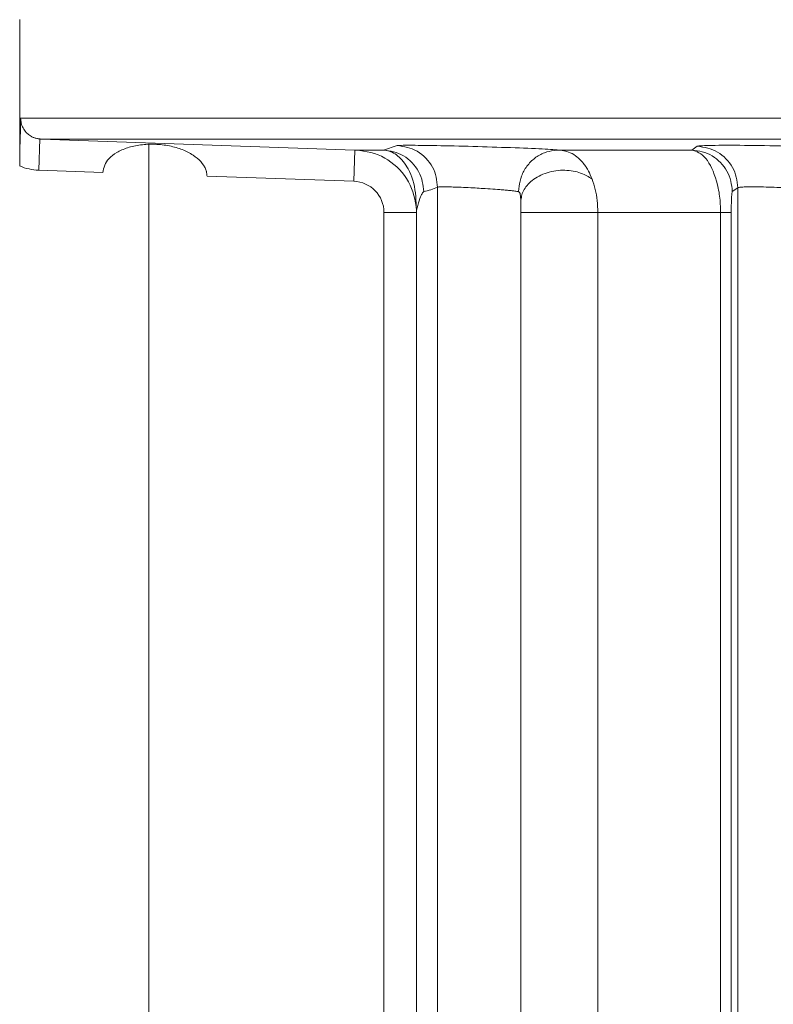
# Model space of a CAD drawing. Extents: x 193 to 943, y 26 to 526.
# Tile 52 of 256: x 356.311 to 357.217, y 96.234 to 97.416. Entities that reach past the tile are written whole.
import ezdxf

# ---------------------------------------------------------------- set-up
doc = ezdxf.new("R2010")
doc.units = 0
doc.layers.get('0').update_dxf_attribs({"lineweight": 25})
doc.layers.add('KG4_HLS_SYA', color=7, linetype='Continuous', lineweight=25)

# ---------------------------------------------------------------- blocks, each defined once
blk = doc.blocks.new('Spline-A069HX3K7N', base_point=(356.3126, 97.2732))
at = {"color": 0, "lineweight": -2}
for p, q in [((356.3126, 97.2981), (356.3128, 97.2966)), ((356.3128, 97.2966), (356.313, 97.2951)), ((356.313, 97.2951), (356.3132, 97.2937)), ((356.3132, 97.2937), (356.3134, 97.2922)), ((356.3134, 97.2922), (356.3138, 97.2908)), ((356.3138, 97.2908), (356.3142, 97.2894)), ((356.3142, 97.2894), (356.3148, 97.2879)), ((356.3148, 97.2879), (356.3155, 97.2864)), ((356.3155, 97.2864), (356.3163, 97.285)), ((356.3163, 97.285), (356.3172, 97.2837)), ((356.3172, 97.2837), (356.3182, 97.2824)), ((356.3182, 97.2824), (356.3193, 97.2811)), ((356.3193, 97.2811), (356.3202, 97.2802)), ((356.3202, 97.2802), (356.3212, 97.2793)), ((356.3212, 97.2793), (356.3222, 97.2784)), ((356.3222, 97.2784), (356.3232, 97.2776)), ((356.3232, 97.2776), (356.3243, 97.2769)), ((356.3243, 97.2769), (356.3255, 97.2762)), ((356.3255, 97.2762), (356.3262, 97.2758)), ((356.3262, 97.2758), (356.327, 97.2755)), ((356.327, 97.2755), (356.3277, 97.2751)), ((356.3277, 97.2751), (356.3285, 97.2748)), ((356.3285, 97.2748), (356.3293, 97.2745)), ((356.3293, 97.2745), (356.33, 97.2743)), ((356.33, 97.2743), (356.331, 97.274)), ((356.331, 97.274), (356.3319, 97.2738)), ((356.3319, 97.2738), (356.3328, 97.2736)), ((356.3328, 97.2736), (356.3337, 97.2735)), ((356.3337, 97.2735), (356.3347, 97.2733)), ((356.3347, 97.2733), (356.3356, 97.2732))]:
    blk.add_line(p, q, dxfattribs=at)
blk = doc.blocks.new('Spline-A069HX3M7N', base_point=(356.3356, 97.2731))
at = {"color": 0, "lineweight": -2}
for p, q in [((356.3356, 97.2732), (356.3357, 97.2732)), ((356.3357, 97.2732), (356.3358, 97.2732)), ((356.3358, 97.2732), (356.3359, 97.2732)), ((356.3359, 97.2732), (356.336, 97.2732)), ((356.336, 97.2732), (356.3361, 97.2731)), ((356.3361, 97.2731), (356.3362, 97.2731)), ((356.3362, 97.2731), (356.3363, 97.2731)), ((356.3363, 97.2731), (356.3364, 97.2731)), ((356.3364, 97.2731), (356.3365, 97.2731)), ((356.3365, 97.2731), (356.3365, 97.2731)), ((356.3365, 97.2731), (356.3366, 97.2731)), ((356.3366, 97.2731), (356.3367, 97.2731))]:
    blk.add_line(p, q, dxfattribs=at)
blk = doc.blocks.new('Spline-A069HX3O7N', base_point=(356.3115, 97.2408))
at = {"color": 0, "lineweight": -2}
for p, q in [((356.3126, 97.2972), (356.3126, 97.2981)), ((356.3124, 97.285), (356.3125, 97.2864)), ((356.3125, 97.2894), (356.3126, 97.2903)), ((356.3125, 97.2886), (356.3125, 97.2894)), ((356.3125, 97.2879), (356.3125, 97.2886)), ((356.3125, 97.2864), (356.3125, 97.2879)), ((356.3126, 97.2963), (356.3126, 97.2972)), ((356.3126, 97.2954), (356.3126, 97.2963)), ((356.3126, 97.2945), (356.3126, 97.2954)), ((356.3126, 97.2937), (356.3126, 97.2945)), ((356.3126, 97.2928), (356.3126, 97.2937)), ((356.3126, 97.2919), (356.3126, 97.2928)), ((356.3126, 97.2911), (356.3126, 97.2919)), ((356.3126, 97.2903), (356.3126, 97.2911)), ((356.312, 97.2725), (356.3121, 97.2749)), ((356.3121, 97.2749), (356.3122, 97.2773)), ((356.3122, 97.2773), (356.3123, 97.2799)), ((356.3123, 97.2811), (356.3124, 97.2824)), ((356.3123, 97.2799), (356.3123, 97.2811)), ((356.3124, 97.2837), (356.3124, 97.285)), ((356.3124, 97.2824), (356.3124, 97.2837)), ((356.3117, 97.2613), (356.3118, 97.2656)), ((356.3118, 97.2656), (356.3119, 97.2679)), ((356.3119, 97.2679), (356.312, 97.2701)), ((356.312, 97.2701), (356.312, 97.2725)), ((356.3115, 97.2489), (356.3116, 97.253)), ((356.3116, 97.2571), (356.3117, 97.2613)), ((356.3116, 97.253), (356.3116, 97.2571)), ((356.3115, 97.2449), (356.3115, 97.2489)), ((356.3115, 97.2408), (356.3115, 97.2449))]:
    blk.add_line(p, q, dxfattribs=at)
blk = doc.blocks.new('Spline-A069HX407N', base_point=(356.7141, 97.2599))
at = {"color": 0, "lineweight": -2}
for p, q in [((356.7142, 97.2599), (356.7141, 97.2599)), ((356.7143, 97.2599), (356.7142, 97.2599)), ((356.7144, 97.2599), (356.7143, 97.2599)), ((356.7145, 97.2599), (356.7144, 97.2599)), ((356.7146, 97.2599), (356.7145, 97.2599)), ((356.7147, 97.2599), (356.7146, 97.2599)), ((356.7148, 97.2599), (356.7147, 97.2599)), ((356.715, 97.2599), (356.7148, 97.2599)), ((356.7151, 97.2599), (356.715, 97.2599)), ((356.7152, 97.2599), (356.7151, 97.2599)), ((356.7153, 97.2599), (356.7152, 97.2599)), ((356.7155, 97.2599), (356.7153, 97.2599))]:
    blk.add_line(p, q, dxfattribs=at)
blk = doc.blocks.new('Spline-A069HX5M7N', base_point=(356.7879, 97.1849))
at = {"color": 0, "lineweight": -2}
for p, q in [((356.7879, 97.187), (356.7879, 97.1872)), ((356.7879, 97.1869), (356.7879, 97.187)), ((356.7879, 97.1867), (356.7879, 97.1869)), ((356.7879, 97.1865), (356.7879, 97.1867)), ((356.7879, 97.1864), (356.7879, 97.1865)), ((356.7879, 97.1862), (356.7879, 97.1864)), ((356.7879, 97.186), (356.7879, 97.1862)), ((356.7879, 97.1858), (356.7879, 97.186)), ((356.7879, 97.1856), (356.7879, 97.1858)), ((356.7879, 97.1854), (356.7879, 97.1856)), ((356.7879, 97.1852), (356.7879, 97.1854)), ((356.7879, 97.1849), (356.7879, 97.1852))]:
    blk.add_line(p, q, dxfattribs=at)
blk = doc.blocks.new('Spline-A069HX607N', base_point=(356.7155, 97.192))
at = {"color": 0, "lineweight": -2}
for p, q in [((356.72, 97.2593), (356.7155, 97.2599)), ((356.7244, 97.2586), (356.72, 97.2593)), ((356.7289, 97.2578), (356.7244, 97.2586)), ((356.7333, 97.2568), (356.7289, 97.2578)), ((356.7376, 97.2556), (356.7333, 97.2568)), ((356.7418, 97.2542), (356.7376, 97.2556)), ((356.7459, 97.2524), (356.7418, 97.2542)), ((356.7499, 97.2503), (356.7459, 97.2524)), ((356.7537, 97.248), (356.7499, 97.2503)), ((356.7574, 97.2454), (356.7537, 97.248)), ((356.761, 97.2426), (356.7574, 97.2454)), ((356.7644, 97.2396), (356.761, 97.2426)), ((356.7676, 97.2364), (356.7644, 97.2396)), ((356.7707, 97.233), (356.7676, 97.2364)), ((356.7735, 97.2294), (356.7707, 97.233)), ((356.7761, 97.2257), (356.7735, 97.2294)), ((356.7784, 97.2219), (356.7761, 97.2257)), ((356.7804, 97.2179), (356.7784, 97.2219)), ((356.7821, 97.2138), (356.7804, 97.2179)), ((356.7836, 97.2096), (356.7821, 97.2138)), ((356.7848, 97.2053), (356.7836, 97.2096)), ((356.7859, 97.2009), (356.7848, 97.2053)), ((356.7868, 97.1964), (356.7859, 97.2009)), ((356.7877, 97.192), (356.7868, 97.1964))]:
    blk.add_line(p, q, dxfattribs=at)
blk = doc.blocks.new('Spline-A069HX647N', base_point=(356.7877, 97.1872))
at = {"color": 0, "lineweight": -2}
for p, q in [((356.7878, 97.1916), (356.7877, 97.192)), ((356.7878, 97.1913), (356.7878, 97.1916)), ((356.7878, 97.1909), (356.7878, 97.1913)), ((356.7878, 97.1906), (356.7878, 97.1909)), ((356.7879, 97.1902), (356.7878, 97.1906)), ((356.7879, 97.1899), (356.7879, 97.1902)), ((356.7879, 97.1894), (356.7879, 97.1899)), ((356.7879, 97.189), (356.7879, 97.1894)), ((356.7879, 97.1885), (356.7879, 97.189)), ((356.7879, 97.1881), (356.7879, 97.1885)), ((356.7879, 97.1876), (356.7879, 97.1881)), ((356.7879, 97.1872), (356.7879, 97.1876))]:
    blk.add_line(p, q, dxfattribs=at)
blk = doc.blocks.new('Kreis-A069HX787N', base_point=(356.7128, 97.1849))
at = {"color": 0, "lineweight": -2}
blk.add_ellipse((356.7115, 97.1849), major_axis=(0.0375, 0), ratio=1, start_param=0, end_param=1.53589, dxfattribs=at)
blk = doc.blocks.new('Spline-A069HX7G7N', base_point=(356.4115, 97.2329))
at = {"color": 0, "lineweight": -2}
for p, q in [((356.4411, 97.2626), (356.4393, 97.262)), ((356.4429, 97.2632), (356.4411, 97.2626)), ((356.4447, 97.2637), (356.4429, 97.2632)), ((356.4466, 97.2642), (356.4447, 97.2637)), ((356.4485, 97.2646), (356.4466, 97.2642)), ((356.4505, 97.2651), (356.4485, 97.2646)), ((356.4525, 97.2654), (356.4505, 97.2651)), ((356.4546, 97.2658), (356.4525, 97.2654)), ((356.4567, 97.2661), (356.4546, 97.2658)), ((356.4588, 97.2663), (356.4567, 97.2661)), ((356.4609, 97.2665), (356.4588, 97.2663)), ((356.4631, 97.2667), (356.4609, 97.2665)), ((356.4652, 97.2668), (356.4631, 97.2667)), ((356.4674, 97.2668), (356.4652, 97.2668)), ((356.4696, 97.2669), (356.4674, 97.2668)), ((356.4718, 97.2669), (356.4696, 97.2669)), ((356.474, 97.2669), (356.4718, 97.2669)), ((356.4208, 97.2517), (356.4188, 97.2498)), ((356.423, 97.2535), (356.4208, 97.2517)), ((356.4255, 97.2553), (356.423, 97.2535)), ((356.4282, 97.257), (356.4255, 97.2553)), ((356.4296, 97.2578), (356.4282, 97.257)), ((356.4311, 97.2585), (356.4296, 97.2578)), ((356.4327, 97.2593), (356.4311, 97.2585)), ((356.4343, 97.26), (356.4327, 97.2593)), ((356.4359, 97.2607), (356.4343, 97.26)), ((356.4376, 97.2614), (356.4359, 97.2607)), ((356.4393, 97.262), (356.4376, 97.2614)), ((356.4129, 97.2395), (356.4123, 97.2373)), ((356.4136, 97.2416), (356.4129, 97.2395)), ((356.4145, 97.2437), (356.4136, 97.2416)), ((356.4156, 97.2458), (356.4145, 97.2437)), ((356.4171, 97.2478), (356.4156, 97.2458)), ((356.4188, 97.2498), (356.4171, 97.2478)), ((356.4119, 97.2351), (356.4115, 97.2329)), ((356.4123, 97.2373), (356.4119, 97.2351))]:
    blk.add_line(p, q, dxfattribs=at)
blk = doc.blocks.new('Spline-A069HX7I7N', base_point=(356.474, 97.2286))
at = {"color": 0, "lineweight": -2}
for p, q in [((356.474, 97.2669), (356.4761, 97.2667)), ((356.4761, 97.2667), (356.4783, 97.2665)), ((356.4783, 97.2665), (356.4805, 97.2664)), ((356.4805, 97.2664), (356.4827, 97.2662)), ((356.4827, 97.2662), (356.4848, 97.2659)), ((356.4848, 97.2659), (356.4869, 97.2656)), ((356.4869, 97.2656), (356.4891, 97.2653)), ((356.4891, 97.2653), (356.4912, 97.2649)), ((356.4912, 97.2649), (356.4933, 97.2644)), ((356.4933, 97.2644), (356.4954, 97.2639)), ((356.4954, 97.2639), (356.4975, 97.2634)), ((356.4975, 97.2634), (356.4995, 97.2628)), ((356.4995, 97.2628), (356.5013, 97.2623)), ((356.5013, 97.2623), (356.5032, 97.2617)), ((356.5032, 97.2617), (356.5049, 97.261)), ((356.5049, 97.261), (356.5067, 97.2604)), ((356.5067, 97.2604), (356.5084, 97.2597)), ((356.5084, 97.2597), (356.5101, 97.259)), ((356.5101, 97.259), (356.5118, 97.2582)), ((356.5118, 97.2582), (356.5135, 97.2573)), ((356.5135, 97.2573), (356.5151, 97.2565)), ((356.5151, 97.2565), (356.5167, 97.2556)), ((356.5167, 97.2556), (356.5182, 97.2547)), ((356.5182, 97.2547), (356.5197, 97.2538)), ((356.5197, 97.2538), (356.5223, 97.2519)), ((356.5223, 97.2519), (356.5248, 97.25)), ((356.5248, 97.25), (356.527, 97.248)), ((356.527, 97.248), (356.529, 97.246)), ((356.529, 97.246), (356.5307, 97.2439)), ((356.5307, 97.2439), (356.5322, 97.2418)), ((356.5322, 97.2418), (356.5329, 97.2407)), ((356.5329, 97.2407), (356.5335, 97.2396)), ((356.5335, 97.2396), (356.5341, 97.2385)), ((356.5341, 97.2385), (356.5346, 97.2374)), ((356.5346, 97.2374), (356.535, 97.2363)), ((356.535, 97.2363), (356.5354, 97.2352)), ((356.5354, 97.2352), (356.5354, 97.2352)), ((356.5354, 97.2352), (356.5354, 97.2352)), ((356.5354, 97.2352), (356.5354, 97.2352)), ((356.5354, 97.2352), (356.5354, 97.2352)), ((356.5354, 97.2352), (356.5354, 97.2352)), ((356.5354, 97.2352), (356.5354, 97.2352)), ((356.5354, 97.2352), (356.5354, 97.2352)), ((356.5354, 97.2352), (356.5354, 97.2352)), ((356.5354, 97.2352), (356.5354, 97.2352)), ((356.5354, 97.2352), (356.5354, 97.2352)), ((356.5354, 97.2352), (356.5354, 97.2352)), ((356.5354, 97.2352), (356.5354, 97.2352)), ((356.5354, 97.2352), (356.5354, 97.2352)), ((356.5354, 97.2352), (356.5354, 97.2352)), ((356.5354, 97.2352), (356.5354, 97.2352)), ((356.5354, 97.2352), (356.5354, 97.2351)), ((356.5354, 97.2351), (356.5354, 97.2351)), ((356.5354, 97.2351), (356.5354, 97.2351)), ((356.5354, 97.2351), (356.5355, 97.2351)), ((356.5355, 97.2351), (356.5355, 97.235)), ((356.5355, 97.235), (356.5355, 97.235)), ((356.5355, 97.235), (356.5355, 97.2349)), ((356.5355, 97.2349), (356.5355, 97.2348)), ((356.5355, 97.2348), (356.5355, 97.2348)), ((356.5355, 97.2348), (356.5356, 97.2346)), ((356.5356, 97.2346), (356.5357, 97.2344)), ((356.5357, 97.2344), (356.5357, 97.2342)), ((356.5357, 97.2342), (356.5358, 97.234)), ((356.5358, 97.234), (356.5358, 97.2337)), ((356.5358, 97.2337), (356.5359, 97.2335)), ((356.5359, 97.2335), (356.536, 97.2327)), ((356.536, 97.2327), (356.5362, 97.2319)), ((356.5362, 97.2319), (356.5363, 97.2311)), ((356.5363, 97.2311), (356.5363, 97.2302)), ((356.5363, 97.2302), (356.5364, 97.2294)), ((356.5364, 97.2294), (356.5365, 97.2286))]:
    blk.add_line(p, q, dxfattribs=at)
blk = doc.blocks.new('Kreis-A069HX7Y7N', base_point=(356.3115, 97.2356))
at = {"color": 0, "lineweight": -2}
blk.add_ellipse((356.3365, 97.2981), major_axis=(-0.025, -0.0573), ratio=1, start_param=0, end_param=0.37661, dxfattribs=at)
blk = doc.blocks.new('Spline-A069HXZY7N', base_point=(356.4664, 94.1779))
at = {"color": 0, "lineweight": -2}
for p, q in [((356.4664, 97.2457), (356.4664, 97.2667)), ((356.4664, 97.2246), (356.4664, 97.2457)), ((356.4664, 97.2036), (356.4664, 97.2246)), ((356.4664, 97.1826), (356.4664, 97.2036)), ((356.4664, 97.1616), (356.4664, 97.1826)), ((356.4664, 97.1406), (356.4664, 97.1616)), ((356.4664, 96.9985), (356.4664, 97.1406)), ((356.4664, 96.8567), (356.4664, 96.9985)), ((356.4664, 96.7151), (356.4664, 96.8567)), ((356.4664, 96.5736), (356.4664, 96.7151)), ((356.4664, 96.4323), (356.4664, 96.5736)), ((356.4664, 96.291), (356.4664, 96.4323)), ((356.4664, 96.1499), (356.4664, 96.291))]:
    blk.add_line(p, q, dxfattribs=at)
blk = doc.blocks.new('Spline-A069I0DU7N', base_point=(356.7649, 97.2599))
at = {"color": 0, "lineweight": -2}
for p, q in [((356.7649, 97.2652), (356.7657, 97.2653)), ((356.7657, 97.2653), (356.7666, 97.2654)), ((356.7666, 97.2654), (356.7676, 97.2654)), ((356.7676, 97.2654), (356.7688, 97.2655)), ((356.7688, 97.2655), (356.7702, 97.2655)), ((356.7702, 97.2655), (356.772, 97.2656)), ((356.772, 97.2656), (356.7742, 97.2656)), ((356.7742, 97.2656), (356.7768, 97.2656)), ((356.7768, 97.2656), (356.7797, 97.2656)), ((356.7797, 97.2656), (356.7829, 97.2656)), ((356.7829, 97.2656), (356.7865, 97.2656)), ((356.7865, 97.2656), (356.7902, 97.2655)), ((356.7902, 97.2655), (356.7942, 97.2655)), ((356.7942, 97.2655), (356.7985, 97.2654)), ((356.7985, 97.2654), (356.8029, 97.2654)), ((356.8029, 97.2654), (356.8075, 97.2653)), ((356.8075, 97.2653), (356.8123, 97.2652)), ((356.8123, 97.2652), (356.8173, 97.2651)), ((356.8173, 97.2651), (356.8225, 97.265)), ((356.8225, 97.265), (356.8278, 97.2649)), ((356.8278, 97.2649), (356.8332, 97.2648)), ((356.8332, 97.2648), (356.8387, 97.2646)), ((356.8387, 97.2646), (356.8444, 97.2645)), ((356.8444, 97.2645), (356.8501, 97.2644)), ((356.8501, 97.2644), (356.8558, 97.2642)), ((356.8558, 97.2642), (356.8616, 97.264)), ((356.8616, 97.264), (356.8674, 97.2639)), ((356.8674, 97.2639), (356.8731, 97.2637)), ((356.8731, 97.2637), (356.8789, 97.2635)), ((356.8789, 97.2635), (356.8845, 97.2633)), ((356.8845, 97.2633), (356.8902, 97.2631)), ((356.8902, 97.2631), (356.8957, 97.263)), ((356.8957, 97.263), (356.9011, 97.2628)), ((356.9011, 97.2628), (356.9064, 97.2626)), ((356.9064, 97.2626), (356.9116, 97.2624)), ((356.9116, 97.2624), (356.9167, 97.2622)), ((356.9167, 97.2622), (356.9216, 97.262)), ((356.9216, 97.262), (356.9263, 97.2618)), ((356.9263, 97.2618), (356.9308, 97.2616)), ((356.9308, 97.2616), (356.935, 97.2614)), ((356.935, 97.2614), (356.939, 97.2612)), ((356.939, 97.2612), (356.9426, 97.261)), ((356.9426, 97.261), (356.9459, 97.2608)), ((356.9459, 97.2608), (356.949, 97.2606)), ((356.949, 97.2606), (356.9518, 97.2604)), ((356.9518, 97.2604), (356.9544, 97.2602)), ((356.9544, 97.2602), (356.9569, 97.2601)), ((356.9569, 97.2601), (356.9593, 97.2599))]:
    blk.add_line(p, q, dxfattribs=at)
blk = doc.blocks.new('Spline-A069I0DW7N', base_point=(357.1252, 97.2601))
at = {"color": 0, "lineweight": -2}
for p, q in [((357.1252, 97.2645), (357.1261, 97.2646)), ((357.1261, 97.2646), (357.1272, 97.2648)), ((357.1272, 97.2648), (357.1284, 97.2649)), ((357.1284, 97.2649), (357.1298, 97.265)), ((357.1298, 97.265), (357.1316, 97.2651)), ((357.1316, 97.2651), (357.1338, 97.2653)), ((357.1338, 97.2653), (357.1364, 97.2653)), ((357.1364, 97.2653), (357.1395, 97.2654)), ((357.1395, 97.2654), (357.143, 97.2655)), ((357.143, 97.2655), (357.1469, 97.2655)), ((357.1469, 97.2655), (357.1511, 97.2656)), ((357.1511, 97.2656), (357.1556, 97.2656)), ((357.1556, 97.2656), (357.1604, 97.2656)), ((357.1604, 97.2656), (357.1654, 97.2656)), ((357.1654, 97.2656), (357.1707, 97.2656)), ((357.1707, 97.2656), (357.1762, 97.2656)), ((357.1762, 97.2656), (357.1818, 97.2655)), ((357.1818, 97.2655), (357.1876, 97.2655)), ((357.1876, 97.2655), (357.1936, 97.2654)), ((357.1936, 97.2654), (357.1998, 97.2653)), ((357.1998, 97.2653), (357.206, 97.2652)), ((357.206, 97.2652), (357.2123, 97.2651)), ((357.2123, 97.2651), (357.2187, 97.265)), ((357.2187, 97.265), (357.2251, 97.2648)), ((357.2251, 97.2648), (357.2315, 97.2647)), ((357.2315, 97.2647), (357.2379, 97.2646)), ((357.2379, 97.2646), (357.2442, 97.2644)), ((357.2442, 97.2644), (357.2504, 97.2642)), ((357.2504, 97.2642), (357.2565, 97.264)), ((357.2565, 97.264), (357.2625, 97.2639)), ((357.2625, 97.2639), (357.2684, 97.2637)), ((357.2684, 97.2637), (357.274, 97.2635)), ((357.274, 97.2635), (357.2795, 97.2633)), ((357.2795, 97.2633), (357.2847, 97.2631)), ((357.2847, 97.2631), (357.2897, 97.2628)), ((357.2897, 97.2628), (357.2945, 97.2626)), ((357.2945, 97.2626), (357.299, 97.2624)), ((357.299, 97.2624), (357.3032, 97.2622)), ((357.3032, 97.2622), (357.3071, 97.2619)), ((357.3071, 97.2619), (357.3106, 97.2617)), ((357.3106, 97.2617), (357.3137, 97.2615)), ((357.3137, 97.2615), (357.3163, 97.2613)), ((357.3163, 97.2613), (357.3185, 97.2611)), ((357.3185, 97.2611), (357.3203, 97.2609)), ((357.3203, 97.2609), (357.3217, 97.2607)), ((357.3217, 97.2607), (357.3229, 97.2605)), ((357.3229, 97.2605), (357.324, 97.2603)), ((357.324, 97.2603), (357.3249, 97.2601))]:
    blk.add_line(p, q, dxfattribs=at)
blk = doc.blocks.new('Spline-A069I0M67N', base_point=(357.1252, 97.2145))
at = {"color": 0, "lineweight": -2}
for p, q in [((357.1252, 97.2645), (357.1284, 97.264)), ((357.1284, 97.264), (357.1316, 97.2635)), ((357.1316, 97.2635), (357.1348, 97.263)), ((357.1348, 97.263), (357.1379, 97.2623)), ((357.1379, 97.2623), (357.1409, 97.2614)), ((357.1409, 97.2614), (357.1439, 97.2603)), ((357.1439, 97.2603), (357.1468, 97.259)), ((357.1468, 97.259), (357.1496, 97.2575)), ((357.1496, 97.2575), (357.1523, 97.2557)), ((357.1523, 97.2557), (357.1549, 97.2538)), ((357.1549, 97.2538), (357.1574, 97.2517)), ((357.1574, 97.2517), (357.1597, 97.2494)), ((357.1597, 97.2494), (357.162, 97.247)), ((357.162, 97.247), (357.164, 97.2445)), ((357.164, 97.2445), (357.1659, 97.2419)), ((357.1659, 97.2419), (357.1676, 97.2391)), ((357.1676, 97.2391), (357.169, 97.2363)), ((357.169, 97.2363), (357.1703, 97.2334)), ((357.1703, 97.2334), (357.1713, 97.2303)), ((357.1713, 97.2303), (357.1721, 97.2273)), ((357.1721, 97.2273), (357.1727, 97.2241)), ((357.1727, 97.2241), (357.1732, 97.2209)), ((357.1732, 97.2209), (357.1736, 97.2177)), ((357.1736, 97.2177), (357.174, 97.2145))]:
    blk.add_line(p, q, dxfattribs=at)
blk = doc.blocks.new('Spline-A069I0M87N', base_point=(357.174, 97.2101))
at = {"color": 0, "lineweight": -2}
for p, q in [((357.1757, 97.2149), (357.175, 97.2148)), ((357.1764, 97.2151), (357.1757, 97.2149)), ((357.1774, 97.2152), (357.1764, 97.2151)), ((357.1785, 97.2153), (357.1774, 97.2152)), ((357.1798, 97.2154), (357.1785, 97.2153)), ((357.1814, 97.2155), (357.1798, 97.2154)), ((357.1831, 97.2155), (357.1814, 97.2155)), ((357.185, 97.2156), (357.1831, 97.2155)), ((357.187, 97.2156), (357.185, 97.2156)), ((357.1892, 97.2156), (357.187, 97.2156)), ((357.1916, 97.2156), (357.1892, 97.2156)), ((357.1941, 97.2156), (357.1916, 97.2156)), ((357.1966, 97.2156), (357.1941, 97.2156)), ((357.1993, 97.2156), (357.1966, 97.2156)), ((357.2021, 97.2155), (357.1993, 97.2156)), ((357.2049, 97.2155), (357.2021, 97.2155)), ((357.208, 97.2154), (357.2049, 97.2155)), ((357.2111, 97.2153), (357.208, 97.2154)), ((357.2143, 97.2152), (357.2111, 97.2153)), ((357.2175, 97.2151), (357.2143, 97.2152)), ((357.2207, 97.215), (357.2175, 97.2151)), ((357.224, 97.2149), (357.2207, 97.215)), ((357.2269, 97.2148), (357.224, 97.2149)), ((357.1745, 97.2147), (357.174, 97.2145)), ((357.175, 97.2148), (357.1745, 97.2147)), ((357.2297, 97.2146), (357.2269, 97.2148)), ((357.2326, 97.2145), (357.2297, 97.2146)), ((357.2354, 97.2143), (357.2326, 97.2145)), ((357.2381, 97.2142), (357.2354, 97.2143)), ((357.2408, 97.214), (357.2381, 97.2142)), ((357.2424, 97.2139), (357.2408, 97.214)), ((357.244, 97.2138), (357.2424, 97.2139)), ((357.2455, 97.2137), (357.244, 97.2138)), ((357.247, 97.2136), (357.2455, 97.2137)), ((357.2485, 97.2135), (357.247, 97.2136)), ((357.2499, 97.2134), (357.2485, 97.2135)), ((357.2515, 97.2133), (357.2499, 97.2134)), ((357.253, 97.2131), (357.2515, 97.2133)), ((357.2545, 97.213), (357.253, 97.2131)), ((357.256, 97.2129), (357.2545, 97.213)), ((357.2574, 97.2128), (357.256, 97.2129)), ((357.2587, 97.2126), (357.2574, 97.2128)), ((357.261, 97.2124), (357.2587, 97.2126)), ((357.2631, 97.2122), (357.261, 97.2124)), ((357.265, 97.212), (357.2631, 97.2122)), ((357.2668, 97.2118), (357.265, 97.212)), ((357.2683, 97.2115), (357.2668, 97.2118)), ((357.2696, 97.2113), (357.2683, 97.2115)), ((357.2707, 97.2111), (357.2696, 97.2113)), ((357.2716, 97.2109), (357.2707, 97.2111)), ((357.2723, 97.2107), (357.2716, 97.2109)), ((357.2729, 97.2105), (357.2723, 97.2107)), ((357.2735, 97.2103), (357.2729, 97.2105)), ((357.2739, 97.2101), (357.2735, 97.2103))]:
    blk.add_line(p, q, dxfattribs=at)
blk = doc.blocks.new('Spline-A069I0NG7N', base_point=(357.1187, 97.2099))
at = {"color": 0, "lineweight": -2}
for p, q in [((357.1219, 97.2594), (357.1186, 97.2599)), ((357.125, 97.2589), (357.1219, 97.2594)), ((357.1282, 97.2584), (357.125, 97.2589)), ((357.1313, 97.2577), (357.1282, 97.2584)), ((357.1344, 97.2568), (357.1313, 97.2577)), ((357.1374, 97.2557), (357.1344, 97.2568)), ((357.1403, 97.2544), (357.1374, 97.2557)), ((357.1431, 97.2529), (357.1403, 97.2544)), ((357.1458, 97.2511), (357.1431, 97.2529)), ((357.1483, 97.2492), (357.1458, 97.2511)), ((357.1508, 97.2471), (357.1483, 97.2492)), ((357.1531, 97.2448), (357.1508, 97.2471)), ((357.1553, 97.2424), (357.1531, 97.2448)), ((357.1574, 97.2399), (357.1553, 97.2424)), ((357.1593, 97.2373), (357.1574, 97.2399)), ((357.1609, 97.2345), (357.1593, 97.2373)), ((357.1624, 97.2317), (357.1609, 97.2345)), ((357.1636, 97.2288), (357.1624, 97.2317)), ((357.1646, 97.2257), (357.1636, 97.2288)), ((357.1654, 97.2227), (357.1646, 97.2257)), ((357.1661, 97.2195), (357.1654, 97.2227)), ((357.1666, 97.2164), (357.1661, 97.2195)), ((357.167, 97.2131), (357.1666, 97.2164)), ((357.1673, 97.2099), (357.167, 97.2131))]:
    blk.add_line(p, q, dxfattribs=at)
blk = doc.blocks.new('Spline-A069I0NI7N', base_point=(357.166, 97.1849))
at = {"color": 0, "lineweight": -2}
for p, q in [((357.1666, 97.2057), (357.1665, 97.204)), ((357.1665, 97.204), (357.1665, 97.203)), ((357.1668, 97.207), (357.1666, 97.2057)), ((357.1669, 97.208), (357.1668, 97.207)), ((357.1671, 97.2088), (357.1669, 97.208)), ((357.1672, 97.2094), (357.1671, 97.2088)), ((357.1673, 97.2099), (357.1672, 97.2094)), ((357.1662, 97.1954), (357.1661, 97.1946)), ((357.1661, 97.1946), (357.1661, 97.1937)), ((357.1661, 97.1937), (357.1661, 97.1928)), ((357.1661, 97.1928), (357.1661, 97.1919)), ((357.1661, 97.1919), (357.1661, 97.1909)), ((357.1663, 97.1993), (357.1662, 97.1978)), ((357.1662, 97.1978), (357.1662, 97.1963)), ((357.1662, 97.1963), (357.1662, 97.1954)), ((357.1664, 97.2018), (357.1663, 97.2006)), ((357.1663, 97.2006), (357.1663, 97.1993)), ((357.1665, 97.203), (357.1664, 97.2018)), ((357.1661, 97.188), (357.166, 97.187)), ((357.166, 97.187), (357.166, 97.186)), ((357.166, 97.186), (357.166, 97.1849)), ((357.1661, 97.1909), (357.1661, 97.19)), ((357.1661, 97.19), (357.1661, 97.189)), ((357.1661, 97.189), (357.1661, 97.188))]:
    blk.add_line(p, q, dxfattribs=at)
blk = doc.blocks.new('Spline-A069I0OO7N', base_point=(356.999, 97.1849))
at = {"color": 0, "lineweight": -2}
for p, q in [((357, 97.222), (356.999, 97.2251)), ((357.0009, 97.2188), (357, 97.222)), ((357.0018, 97.2157), (357.0009, 97.2188)), ((357.0027, 97.2125), (357.0018, 97.2157)), ((357.0034, 97.2093), (357.0027, 97.2125)), ((357.0041, 97.206), (357.0034, 97.2093)), ((357.0046, 97.2026), (357.0041, 97.206)), ((357.005, 97.1992), (357.0046, 97.2026)), ((357.0053, 97.1957), (357.005, 97.1992)), ((357.0055, 97.1921), (357.0053, 97.1957)), ((357.0057, 97.1885), (357.0055, 97.1921)), ((357.0059, 97.1849), (357.0057, 97.1885))]:
    blk.add_line(p, q, dxfattribs=at)
blk = doc.blocks.new('Spline-A069I0OQ7N', base_point=(357.1187, 97.1849))
at = {"color": 0, "lineweight": -2}
for p, q in [((357.1186, 97.2599), (357.1208, 97.2592)), ((357.1208, 97.2592), (357.123, 97.2585)), ((357.123, 97.2585), (357.1252, 97.2576)), ((357.1252, 97.2576), (357.1273, 97.2566)), ((357.1273, 97.2566), (357.1294, 97.2554)), ((357.1294, 97.2554), (357.1315, 97.2538)), ((357.1315, 97.2538), (357.1335, 97.2519)), ((357.1335, 97.2519), (357.1355, 97.2497)), ((357.1355, 97.2497), (357.1374, 97.2472)), ((357.1374, 97.2472), (357.1392, 97.2443)), ((357.1392, 97.2443), (357.141, 97.2413)), ((357.141, 97.2413), (357.1427, 97.2379)), ((357.1427, 97.2379), (357.1443, 97.2344)), ((357.1443, 97.2344), (357.1457, 97.2307)), ((357.1457, 97.2307), (357.1471, 97.2267)), ((357.1471, 97.2267), (357.1484, 97.2226)), ((357.1484, 97.2226), (357.1495, 97.2183)), ((357.1495, 97.2183), (357.1505, 97.2139)), ((357.1505, 97.2139), (357.1509, 97.2116)), ((357.1509, 97.2116), (357.1514, 97.2092)), ((357.1514, 97.2092), (357.1517, 97.2069)), ((357.1517, 97.2069), (357.1521, 97.2045)), ((357.1521, 97.2045), (357.1524, 97.202)), ((357.1524, 97.202), (357.1526, 97.1996)), ((357.1526, 97.1996), (357.1528, 97.1972)), ((357.1528, 97.1972), (357.1529, 97.1948)), ((357.1529, 97.1948), (357.1531, 97.1923)), ((357.1531, 97.1923), (357.1532, 97.1899)), ((357.1532, 97.1899), (357.1532, 97.1874)), ((357.1532, 97.1874), (357.1533, 97.1849))]:
    blk.add_line(p, q, dxfattribs=at)
blk = doc.blocks.new('Spline-A069I0OS7N', base_point=(356.9593, 97.2251))
at = {"color": 0, "lineweight": -2}
for p, q in [((356.9612, 97.2596), (356.9593, 97.2599)), ((356.9631, 97.2593), (356.9612, 97.2596)), ((356.965, 97.259), (356.9631, 97.2593)), ((356.9668, 97.2586), (356.965, 97.259)), ((356.9686, 97.2581), (356.9668, 97.2586)), ((356.9704, 97.2575), (356.9686, 97.2581)), ((356.9726, 97.2567), (356.9704, 97.2575)), ((356.9748, 97.2556), (356.9726, 97.2567)), ((356.9768, 97.2544), (356.9748, 97.2556)), ((356.9789, 97.2531), (356.9768, 97.2544)), ((356.9808, 97.2516), (356.9789, 97.2531)), ((356.9827, 97.25), (356.9808, 97.2516)), ((356.984, 97.2489), (356.9827, 97.25)), ((356.9852, 97.2477), (356.984, 97.2489)), ((356.9863, 97.2465), (356.9852, 97.2477)), ((356.9875, 97.2452), (356.9863, 97.2465)), ((356.9886, 97.2439), (356.9875, 97.2452)), ((356.9896, 97.2425), (356.9886, 97.2439)), ((356.9899, 97.2421), (356.9896, 97.2425)), ((356.9902, 97.2417), (356.9899, 97.2421)), ((356.9905, 97.2414), (356.9902, 97.2417)), ((356.9907, 97.241), (356.9905, 97.2414)), ((356.991, 97.2406), (356.9907, 97.241)), ((356.9913, 97.2402), (356.991, 97.2406)), ((356.9914, 97.24), (356.9913, 97.2402)), ((356.9915, 97.2399), (356.9914, 97.24)), ((356.9916, 97.2397), (356.9915, 97.2399)), ((356.9917, 97.2396), (356.9916, 97.2397)), ((356.9918, 97.2394), (356.9917, 97.2396)), ((356.9919, 97.2393), (356.9918, 97.2394)), ((356.9919, 97.2392), (356.9919, 97.2393)), ((356.9919, 97.2393), (356.9919, 97.2393)), ((356.992, 97.2392), (356.9919, 97.2392)), ((356.9919, 97.2392), (356.9919, 97.2392)), ((356.9919, 97.2392), (356.9919, 97.2392)), ((356.9919, 97.2392), (356.9919, 97.2392)), ((356.9933, 97.237), (356.992, 97.2392)), ((356.9945, 97.2347), (356.9933, 97.237)), ((356.9957, 97.2324), (356.9945, 97.2347)), ((356.9968, 97.23), (356.9957, 97.2324)), ((356.9979, 97.2275), (356.9968, 97.23)), ((356.999, 97.2251), (356.9979, 97.2275))]:
    blk.add_line(p, q, dxfattribs=at)
blk = doc.blocks.new('Spline-A069I0P07N', base_point=(356.7649, 97.2152))
at = {"color": 0, "lineweight": -2}
for p, q in [((356.7649, 97.2652), (356.768, 97.2648)), ((356.768, 97.2648), (356.771, 97.2643)), ((356.771, 97.2643), (356.7741, 97.2637)), ((356.7741, 97.2637), (356.7771, 97.2631)), ((356.7771, 97.2631), (356.78, 97.2623)), ((356.78, 97.2623), (356.7829, 97.2613)), ((356.7829, 97.2613), (356.7859, 97.2599)), ((356.7859, 97.2599), (356.7888, 97.2584)), ((356.7888, 97.2584), (356.7916, 97.2566)), ((356.7916, 97.2566), (356.7943, 97.2546)), ((356.7943, 97.2546), (356.7968, 97.2524)), ((356.7968, 97.2524), (356.7992, 97.25)), ((356.7992, 97.25), (356.8015, 97.2475)), ((356.8015, 97.2475), (356.8036, 97.2449)), ((356.8036, 97.2449), (356.8055, 97.2422)), ((356.8055, 97.2422), (356.8072, 97.2393)), ((356.8072, 97.2393), (356.8087, 97.2364)), ((356.8087, 97.2364), (356.81, 97.2333)), ((356.81, 97.2333), (356.8109, 97.2304)), ((356.8109, 97.2304), (356.8116, 97.2275)), ((356.8116, 97.2275), (356.8122, 97.2244)), ((356.8122, 97.2244), (356.8126, 97.2214)), ((356.8126, 97.2214), (356.813, 97.2183)), ((356.813, 97.2183), (356.8133, 97.2152))]:
    blk.add_line(p, q, dxfattribs=at)
blk = doc.blocks.new('Spline-A069I0P27N', base_point=(356.8134, 97.2099))
at = {"color": 0, "lineweight": -2}
for p, q in [((356.8137, 97.2153), (356.8133, 97.2152)), ((356.8142, 97.2154), (356.8137, 97.2153)), ((356.8147, 97.2155), (356.8142, 97.2154)), ((356.8153, 97.2155), (356.8147, 97.2155)), ((356.8161, 97.2156), (356.8153, 97.2155)), ((356.817, 97.2156), (356.8161, 97.2156)), ((356.8181, 97.2156), (356.817, 97.2156)), ((356.8194, 97.2156), (356.8181, 97.2156)), ((356.8208, 97.2156), (356.8194, 97.2156)), ((356.8224, 97.2156), (356.8208, 97.2156)), ((356.8242, 97.2156), (356.8224, 97.2156)), ((356.826, 97.2156), (356.8242, 97.2156)), ((356.828, 97.2155), (356.826, 97.2156)), ((356.83, 97.2155), (356.828, 97.2155)), ((356.8322, 97.2154), (356.83, 97.2155)), ((356.8344, 97.2153), (356.8322, 97.2154)), ((356.8367, 97.2153), (356.8344, 97.2153)), ((356.8391, 97.2152), (356.8367, 97.2153)), ((356.8418, 97.2151), (356.8391, 97.2152)), ((356.8445, 97.2149), (356.8418, 97.2151)), ((356.8473, 97.2148), (356.8445, 97.2149)), ((356.8502, 97.2147), (356.8473, 97.2148)), ((356.8531, 97.2145), (356.8502, 97.2147)), ((356.856, 97.2144), (356.8531, 97.2145)), ((356.8584, 97.2143), (356.856, 97.2144)), ((356.8609, 97.2141), (356.8584, 97.2143)), ((356.8633, 97.214), (356.8609, 97.2141)), ((356.8658, 97.2138), (356.8633, 97.214)), ((356.8682, 97.2137), (356.8658, 97.2138)), ((356.8706, 97.2135), (356.8682, 97.2137)), ((356.8737, 97.2133), (356.8706, 97.2135)), ((356.8767, 97.2131), (356.8737, 97.2133)), ((356.8797, 97.2129), (356.8767, 97.2131)), ((356.8826, 97.2127), (356.8797, 97.2129)), ((356.8855, 97.2125), (356.8826, 97.2127)), ((356.8882, 97.2123), (356.8855, 97.2125)), ((356.8898, 97.2121), (356.8882, 97.2123)), ((356.8914, 97.212), (356.8898, 97.2121)), ((356.8929, 97.2119), (356.8914, 97.212)), ((356.8944, 97.2118), (356.8929, 97.2119)), ((356.8959, 97.2116), (356.8944, 97.2118)), ((356.8973, 97.2115), (356.8959, 97.2116)), ((356.8985, 97.2114), (356.8973, 97.2115)), ((356.8996, 97.2113), (356.8985, 97.2114)), ((356.9007, 97.2112), (356.8996, 97.2113)), ((356.9018, 97.2111), (356.9007, 97.2112)), ((356.9028, 97.2109), (356.9018, 97.2111)), ((356.9038, 97.2108), (356.9028, 97.2109)), ((356.9051, 97.2107), (356.9038, 97.2108)), ((356.9063, 97.2105), (356.9051, 97.2107)), ((356.9075, 97.2104), (356.9063, 97.2105)), ((356.9086, 97.2102), (356.9075, 97.2104)), ((356.9096, 97.2101), (356.9086, 97.2102)), ((356.9106, 97.2099), (356.9096, 97.2101))]:
    blk.add_line(p, q, dxfattribs=at)
blk = doc.blocks.new('Spline-A069I0P47N', base_point=(356.9106, 97.2099))
at = {"color": 0, "lineweight": -2}
for p, q in [((356.9315, 97.2512), (356.9302, 97.2502)), ((356.9329, 97.2521), (356.9315, 97.2512)), ((356.9343, 97.253), (356.9329, 97.2521)), ((356.9357, 97.2539), (356.9343, 97.253)), ((356.9372, 97.2547), (356.9357, 97.2539)), ((356.9386, 97.2554), (356.9372, 97.2547)), ((356.9401, 97.2561), (356.9386, 97.2554)), ((356.9416, 97.2567), (356.9401, 97.2561)), ((356.9445, 97.2576), (356.9416, 97.2567)), ((356.9474, 97.2583), (356.9445, 97.2576)), ((356.9503, 97.2589), (356.9474, 97.2583)), ((356.9533, 97.2593), (356.9503, 97.2589)), ((356.9563, 97.2596), (356.9533, 97.2593)), ((356.9593, 97.2599), (356.9563, 97.2596)), ((356.9197, 97.239), (356.9187, 97.2376)), ((356.9207, 97.2404), (356.9197, 97.239)), ((356.9217, 97.2418), (356.9207, 97.2404)), ((356.9228, 97.2431), (356.9217, 97.2418)), ((356.9239, 97.2444), (356.9228, 97.2431)), ((356.9251, 97.2456), (356.9239, 97.2444)), ((356.9263, 97.2468), (356.9251, 97.2456)), ((356.9276, 97.248), (356.9263, 97.2468)), ((356.9289, 97.2491), (356.9276, 97.248)), ((356.9302, 97.2502), (356.9289, 97.2491)), ((356.9142, 97.2285), (356.9132, 97.2256)), ((356.9148, 97.2301), (356.9142, 97.2285)), ((356.9155, 97.2317), (356.9148, 97.2301)), ((356.9162, 97.2332), (356.9155, 97.2317)), ((356.917, 97.2347), (356.9162, 97.2332)), ((356.9178, 97.2362), (356.917, 97.2347)), ((356.9187, 97.2376), (356.9178, 97.2362)), ((356.9113, 97.2163), (356.9109, 97.2131)), ((356.9118, 97.2194), (356.9113, 97.2163)), ((356.9124, 97.2225), (356.9118, 97.2194)), ((356.9132, 97.2256), (356.9124, 97.2225)), ((356.9109, 97.2131), (356.9106, 97.2099))]:
    blk.add_line(p, q, dxfattribs=at)
blk = doc.blocks.new('Spline-A069I0P67N', base_point=(356.9106, 97.1983))
at = {"color": 0, "lineweight": -2}
for p, q in [((356.9108, 97.2098), (356.9106, 97.2099)), ((356.9111, 97.2096), (356.9108, 97.2098)), ((356.9113, 97.2094), (356.9111, 97.2096)), ((356.9115, 97.2092), (356.9113, 97.2094)), ((356.9117, 97.209), (356.9115, 97.2092)), ((356.9119, 97.2087), (356.9117, 97.209)), ((356.9121, 97.2083), (356.9119, 97.2087)), ((356.9122, 97.2079), (356.9121, 97.2083)), ((356.9124, 97.2075), (356.9122, 97.2079)), ((356.9125, 97.207), (356.9124, 97.2075)), ((356.9126, 97.2065), (356.9125, 97.207)), ((356.9127, 97.2059), (356.9126, 97.2065)), ((356.9129, 97.2048), (356.9127, 97.2059)), ((356.913, 97.2036), (356.9129, 97.2048)), ((356.9131, 97.2023), (356.913, 97.2036)), ((356.9132, 97.201), (356.9131, 97.2023)), ((356.9132, 97.1997), (356.9132, 97.201)), ((356.9133, 97.1983), (356.9132, 97.1997))]:
    blk.add_line(p, q, dxfattribs=at)
blk = doc.blocks.new('Spline-A069I0PE7N', base_point=(356.9133, 97.1983))
at = {"color": 0, "lineweight": -2}
for p, q in [((356.933, 97.2275), (356.9309, 97.2262)), ((356.9352, 97.2287), (356.933, 97.2275)), ((356.9375, 97.2299), (356.9352, 97.2287)), ((356.9399, 97.2309), (356.9375, 97.2299)), ((356.9424, 97.2319), (356.9399, 97.2309)), ((356.9449, 97.2327), (356.9424, 97.2319)), ((356.9475, 97.2335), (356.9449, 97.2327)), ((356.9501, 97.2341), (356.9475, 97.2335)), ((356.9528, 97.2346), (356.9501, 97.2341)), ((356.9555, 97.2351), (356.9528, 97.2346)), ((356.9582, 97.2354), (356.9555, 97.2351)), ((356.9609, 97.2356), (356.9582, 97.2354)), ((356.9635, 97.2356), (356.9609, 97.2356)), ((356.9661, 97.2356), (356.9635, 97.2356)), ((356.9687, 97.2355), (356.9661, 97.2356)), ((356.9713, 97.2353), (356.9687, 97.2355)), ((356.9738, 97.235), (356.9713, 97.2353)), ((356.9763, 97.2346), (356.9738, 97.235)), ((356.9786, 97.2341), (356.9763, 97.2346)), ((356.9809, 97.2336), (356.9786, 97.2341)), ((356.983, 97.233), (356.9809, 97.2336)), ((356.9852, 97.2323), (356.983, 97.233)), ((356.9873, 97.2315), (356.9852, 97.2323)), ((356.9893, 97.2306), (356.9873, 97.2315)), ((356.991, 97.2298), (356.9893, 97.2306)), ((356.9926, 97.2289), (356.991, 97.2298)), ((356.9943, 97.228), (356.9926, 97.2289)), ((356.9958, 97.227), (356.9943, 97.228)), ((356.9974, 97.226), (356.9958, 97.227)), ((356.9195, 97.2157), (356.9184, 97.2141)), ((356.9208, 97.2172), (356.9195, 97.2157)), ((356.9222, 97.2189), (356.9208, 97.2172)), ((356.9237, 97.2205), (356.9222, 97.2189)), ((356.9254, 97.222), (356.9237, 97.2205)), ((356.9271, 97.2235), (356.9254, 97.222)), ((356.9289, 97.2249), (356.9271, 97.2235)), ((356.9309, 97.2262), (356.9289, 97.2249)), ((356.999, 97.2251), (356.9974, 97.226)), ((356.9143, 97.2045), (356.914, 97.2029)), ((356.9146, 97.206), (356.9143, 97.2045)), ((356.9151, 97.2075), (356.9146, 97.206)), ((356.9157, 97.2092), (356.9151, 97.2075)), ((356.9165, 97.2109), (356.9157, 97.2092)), ((356.9174, 97.2125), (356.9165, 97.2109)), ((356.9184, 97.2141), (356.9174, 97.2125)), ((356.9135, 97.1999), (356.9133, 97.1983)), ((356.9137, 97.2014), (356.9135, 97.1999)), ((356.914, 97.2029), (356.9137, 97.2014))]:
    blk.add_line(p, q, dxfattribs=at)
blk = doc.blocks.new('Spline-A069I0PK7N', base_point=(356.7484, 97.2099))
at = {"color": 0, "lineweight": -2}
for p, q in [((356.7485, 97.2599), (356.7515, 97.2595)), ((356.7515, 97.2595), (356.7546, 97.259)), ((356.7546, 97.259), (356.7576, 97.2584)), ((356.7576, 97.2584), (356.7606, 97.2577)), ((356.7606, 97.2577), (356.7635, 97.2569)), ((356.7635, 97.2569), (356.7664, 97.2559)), ((356.7664, 97.2559), (356.7694, 97.2546)), ((356.7694, 97.2546), (356.7723, 97.253)), ((356.7723, 97.253), (356.7751, 97.2512)), ((356.7751, 97.2512), (356.7777, 97.2492)), ((356.7777, 97.2492), (356.7803, 97.247)), ((356.7803, 97.247), (356.7827, 97.2447)), ((356.7827, 97.2447), (356.7849, 97.2422)), ((356.7849, 97.2422), (356.787, 97.2396)), ((356.787, 97.2396), (356.7889, 97.2368)), ((356.7889, 97.2368), (356.7906, 97.234)), ((356.7906, 97.234), (356.7921, 97.231)), ((356.7921, 97.231), (356.7933, 97.228)), ((356.7933, 97.228), (356.7943, 97.2251)), ((356.7943, 97.2251), (356.795, 97.2221)), ((356.795, 97.2221), (356.7956, 97.2191)), ((356.7956, 97.2191), (356.796, 97.2161)), ((356.796, 97.2161), (356.7964, 97.213)), ((356.7964, 97.213), (356.7967, 97.2099))]:
    blk.add_line(p, q, dxfattribs=at)
blk = doc.blocks.new('Kreis-A069I0PM7N', base_point=(356.7967, 97.2099))
at = {"color": 0, "lineweight": -2}
blk.add_ellipse((356.7834, 97.2802), major_axis=(0.0133, -0.0702), ratio=1, start_param=0, end_param=0.244747, dxfattribs=at)
blk = doc.blocks.new('Spline-A069I0PS7N', base_point=(356.9133, 97.1849))
at = {"color": 0, "lineweight": -2}
for p, q in [((356.9133, 97.1975), (356.9133, 97.1983)), ((356.9133, 97.1967), (356.9133, 97.1975)), ((356.9134, 97.1958), (356.9133, 97.1967)), ((356.9134, 97.195), (356.9134, 97.1958)), ((356.9134, 97.1941), (356.9134, 97.195)), ((356.9134, 97.1932), (356.9134, 97.1941)), ((356.9135, 97.1925), (356.9134, 97.1932)), ((356.9135, 97.1919), (356.9135, 97.1925)), ((356.9135, 97.1913), (356.9135, 97.1919)), ((356.9135, 97.1906), (356.9135, 97.1913)), ((356.9135, 97.1899), (356.9135, 97.1906)), ((356.9135, 97.1892), (356.9135, 97.1899)), ((356.9135, 97.1885), (356.9135, 97.1892)), ((356.9135, 97.1878), (356.9135, 97.1885)), ((356.9135, 97.1871), (356.9135, 97.1878)), ((356.9135, 97.1864), (356.9135, 97.1871)), ((356.9135, 97.1857), (356.9135, 97.1864)), ((356.9135, 97.1849), (356.9135, 97.1857))]:
    blk.add_line(p, q, dxfattribs=at)
blk = doc.blocks.new('Spline-A069I0PU7N', base_point=(356.9135, 97.1849))
at = {"color": 0, "lineweight": -2}
for p, q in [((356.9139, 97.1849), (356.9135, 97.1849)), ((356.9142, 97.1849), (356.9139, 97.1849)), ((356.9147, 97.1849), (356.9142, 97.1849)), ((356.9152, 97.1849), (356.9147, 97.1849)), ((356.9158, 97.1849), (356.9152, 97.1849)), ((356.9166, 97.1849), (356.9158, 97.1849)), ((356.9175, 97.1849), (356.9166, 97.1849)), ((356.9186, 97.1849), (356.9175, 97.1849)), ((356.9199, 97.1849), (356.9186, 97.1849)), ((356.9212, 97.1849), (356.9199, 97.1849)), ((356.9227, 97.1849), (356.9212, 97.1849)), ((356.9244, 97.1849), (356.9227, 97.1849)), ((356.9261, 97.1849), (356.9244, 97.1849)), ((356.9279, 97.1849), (356.9261, 97.1849)), ((356.9298, 97.1849), (356.9279, 97.1849)), ((356.9318, 97.1849), (356.9298, 97.1849)), ((356.9339, 97.1849), (356.9318, 97.1849)), ((356.9361, 97.1849), (356.9339, 97.1849)), ((356.9383, 97.1849), (356.9361, 97.1849)), ((356.9406, 97.1849), (356.9383, 97.1849)), ((356.943, 97.1849), (356.9406, 97.1849)), ((356.9455, 97.1849), (356.943, 97.1849)), ((356.948, 97.1849), (356.9455, 97.1849)), ((356.9505, 97.1849), (356.948, 97.1849)), ((356.9531, 97.1849), (356.9505, 97.1849)), ((356.9557, 97.1849), (356.9531, 97.1849)), ((356.9583, 97.1849), (356.9557, 97.1849)), ((356.961, 97.1849), (356.9583, 97.1849)), ((356.9636, 97.1849), (356.961, 97.1849)), ((356.9663, 97.1849), (356.9636, 97.1849)), ((356.9689, 97.1849), (356.9663, 97.1849)), ((356.9716, 97.1849), (356.9689, 97.1849)), ((356.9742, 97.1849), (356.9716, 97.1849)), ((356.9767, 97.1849), (356.9742, 97.1849)), ((356.9793, 97.1849), (356.9767, 97.1849)), ((356.9818, 97.1849), (356.9793, 97.1849)), ((356.9842, 97.1849), (356.9818, 97.1849)), ((356.9866, 97.1849), (356.9842, 97.1849)), ((356.989, 97.1849), (356.9866, 97.1849)), ((356.9912, 97.1849), (356.989, 97.1849)), ((356.9934, 97.1849), (356.9912, 97.1849)), ((356.9954, 97.1849), (356.9934, 97.1849)), ((356.9974, 97.1849), (356.9954, 97.1849)), ((356.9992, 97.1849), (356.9974, 97.1849)), ((357.0009, 97.1849), (356.9992, 97.1849)), ((357.0026, 97.1849), (357.0009, 97.1849)), ((357.0042, 97.1849), (357.0026, 97.1849)), ((357.0059, 97.1849), (357.0042, 97.1849))]:
    blk.add_line(p, q, dxfattribs=at)
blk = doc.blocks.new('Spline-A069I0Q27N', base_point=(356.7879, 97.1872))
at = {"color": 0, "lineweight": -2}
for p, q in [((356.792, 97.2015), (356.7928, 97.2036)), ((356.7928, 97.2036), (356.7935, 97.2051)), ((356.7935, 97.2051), (356.7941, 97.2063)), ((356.7941, 97.2063), (356.7948, 97.2073)), ((356.7948, 97.2073), (356.7954, 97.2083)), ((356.7954, 97.2083), (356.7961, 97.2091)), ((356.7961, 97.2091), (356.7967, 97.2099)), ((356.7888, 97.1903), (356.7896, 97.1934)), ((356.7896, 97.1934), (356.7904, 97.1963)), ((356.7904, 97.1963), (356.7912, 97.199)), ((356.7912, 97.199), (356.792, 97.2015)), ((356.7879, 97.1872), (356.7888, 97.1903))]:
    blk.add_line(p, q, dxfattribs=at)
blk = doc.blocks.new('Spline-A069I0QS7N', base_point=(356.7484, 97.192))
at = {"color": 0, "lineweight": -2}
for p, q in [((356.7502, 97.2596), (356.7485, 97.2599)), ((356.752, 97.2592), (356.7502, 97.2596)), ((356.7537, 97.2588), (356.752, 97.2592)), ((356.7554, 97.2584), (356.7537, 97.2588)), ((356.7571, 97.2578), (356.7554, 97.2584)), ((356.7587, 97.2572), (356.7571, 97.2578)), ((356.7606, 97.2563), (356.7587, 97.2572)), ((356.7623, 97.2552), (356.7606, 97.2563)), ((356.7641, 97.2541), (356.7623, 97.2552)), ((356.7657, 97.2527), (356.7641, 97.2541)), ((356.7673, 97.2513), (356.7657, 97.2527)), ((356.7689, 97.2498), (356.7673, 97.2513)), ((356.7706, 97.248), (356.7689, 97.2498)), ((356.7722, 97.246), (356.7706, 97.248)), ((356.7737, 97.244), (356.7722, 97.246)), ((356.7752, 97.2419), (356.7737, 97.244)), ((356.7766, 97.2396), (356.7752, 97.2419)), ((356.7779, 97.2373), (356.7766, 97.2396)), ((356.7796, 97.2341), (356.7779, 97.2373)), ((356.7811, 97.2307), (356.7796, 97.2341)), ((356.7824, 97.2273), (356.7811, 97.2307)), ((356.7836, 97.2236), (356.7824, 97.2273)), ((356.7847, 97.2199), (356.7836, 97.2236)), ((356.7855, 97.2161), (356.7847, 97.2199)), ((356.7862, 97.2122), (356.7855, 97.2161)), ((356.7867, 97.2083), (356.7862, 97.2122)), ((356.7871, 97.2042), (356.7867, 97.2083)), ((356.7873, 97.2002), (356.7871, 97.2042)), ((356.7875, 97.1961), (356.7873, 97.2002)), ((356.7877, 97.192), (356.7875, 97.1961))]:
    blk.add_line(p, q, dxfattribs=at)

msp = doc.modelspace()

# ---------------------------------------------------------------- linework, layer by layer
at = {"layer": 'KG4_HLS_SYA', "color": 8, "linetype": 'Continuous', "lineweight": 9, "ltscale": 0.13, "true_color": 0x808080}
for p, q in [((356.3115, 97.2407), (356.3115, 97.4165)), ((356.3126, 97.2981), (358.224, 97.2981)), ((356.3343, 97.2356), (356.3356, 97.2732)), ((356.3367, 97.2731), (360.1112, 97.2731)), ((356.7141, 97.2599), (356.3367, 97.2731)), ((356.7649, 97.2652), (356.7485, 97.2599)), ((357.1252, 97.2645), (357.1186, 97.2599)), ((356.7141, 97.2599), (356.7128, 97.2224)), ((356.7155, 97.2599), (356.7485, 97.2599)), ((356.9593, 97.2599), (357.1186, 97.2599)), ((356.4115, 97.2329), (356.3343, 97.2356)), ((356.7128, 97.2224), (356.5365, 97.2286)), ((356.8133, 93.424), (356.8133, 97.2152)), ((357.1673, 97.2099), (357.174, 97.2145)), ((357.174, 93.424), (357.174, 97.2145)), ((356.9133, 97.1983), (356.9133, 93.424)), ((356.749, 93.3133), (356.749, 97.1849)), ((356.7879, 97.1849), (356.749, 97.1849)), ((356.7879, 93.424), (356.7879, 97.1849)), ((356.9135, 93.424), (356.9135, 97.1849)), ((357.1533, 97.1849), (357.0059, 97.1849)), ((357.0059, 97.1849), (357.0059, 93.424)), ((357.1533, 93.424), (357.1533, 97.1849)), ((357.166, 97.1849), (357.1533, 97.1849)), ((357.166, 97.1849), (357.166, 93.424))]:
    msp.add_line(p, q, dxfattribs=at)

# ---------------------------------------------------------------- block references
for name, p in [('Spline-A069HX3O7N', (356.3115, 97.2408)), ('Spline-A069HX3K7N', (356.3126, 97.2732)), ('Spline-A069HX3M7N', (356.3356, 97.2731)), ('Spline-A069HX7G7N', (356.4115, 97.2329)), ('Spline-A069HXZY7N', (356.4664, 94.1779)), ('Spline-A069HX7I7N', (356.474, 97.2286)), ('Spline-A069I0DU7N', (356.7649, 97.2599)), ('Spline-A069I0P07N', (356.7649, 97.2152)), ('Spline-A069I0DW7N', (357.1252, 97.2601)), ('Spline-A069I0M67N', (357.1252, 97.2145)), ('Spline-A069HX407N', (356.7141, 97.2599)), ('Spline-A069HX607N', (356.7155, 97.192)), ('Spline-A069I0PK7N', (356.7484, 97.2099)), ('Spline-A069I0QS7N', (356.7484, 97.192)), ('Spline-A069I0P47N', (356.9106, 97.2099)), ('Spline-A069I0OS7N', (356.9593, 97.2251)), ('Spline-A069I0NG7N', (357.1187, 97.2099)), ('Spline-A069I0OQ7N', (357.1187, 97.1849)), ('Kreis-A069HX7Y7N', (356.3115, 97.2356)), ('Spline-A069I0PE7N', (356.9133, 97.1983)), ('Kreis-A069HX787N', (356.7128, 97.1849)), ('Kreis-A069I0PM7N', (356.7967, 97.2099)), ('Spline-A069I0P27N', (356.8134, 97.2099)), ('Spline-A069I0OO7N', (356.999, 97.1849)), ('Spline-A069I0M87N', (357.174, 97.2101)), ('Spline-A069I0Q27N', (356.7879, 97.1872)), ('Spline-A069I0P67N', (356.9106, 97.1983)), ('Spline-A069I0NI7N', (357.166, 97.1849)), ('Spline-A069HX647N', (356.7877, 97.1872)), ('Spline-A069I0PS7N', (356.9133, 97.1849)), ('Spline-A069HX5M7N', (356.7879, 97.1849)), ('Spline-A069I0PU7N', (356.9135, 97.1849))]:
    msp.add_blockref(name, p, dxfattribs=at)

doc.saveas('drawing.dxf')
